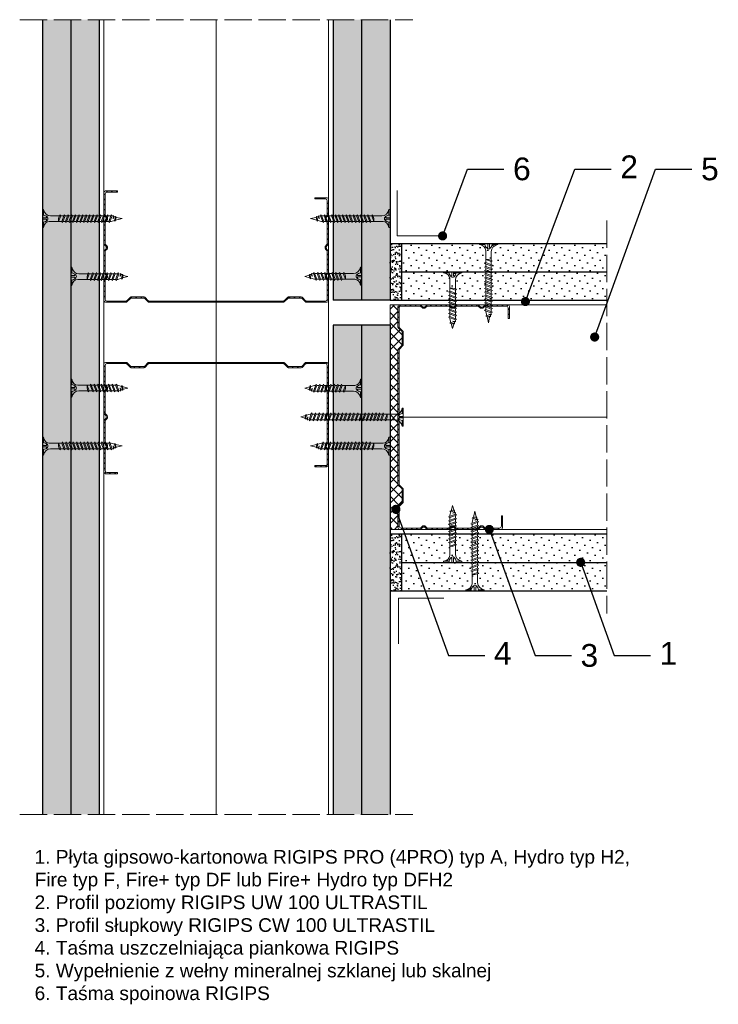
# Model space of a CAD drawing. Header units: millimetres. Extents: x 1654 to 2832, y 591 to 1025.
# Tile 3 of 3: x 2525 to 2832, y 591 to 1024. Entities that reach past the tile are written whole.
import ezdxf
from ezdxf import colors
from ezdxf.entities.mleader import LeaderData, LeaderLine
from ezdxf.math import Vec2, Vec3

# ---------------------------------------------------------------- set-up
doc = ezdxf.new("R2010")
doc.units = ezdxf.units.MM
doc.linetypes.add('ACAD_ISO02W100', pattern=[15, 12, -3])
for name, color, linetype, lineweight in [('_ISOVER WELNA', 7, 'BATTING', 9), ('_RIGIPS AKCESORIA', 7, 'Continuous', 18), ('_RIGIPS G-K', 7, 'Continuous', 25), ('_RIGIPS PROFIL', 7, 'Continuous', 18), ('KRESKOWANIE', 7, 'Continuous', 9), ('OPISY', 7, 'Continuous', 9), ('PRZERYWANA', 7, 'ACAD_ISO02W100', 9)]:
    doc.layers.add(name, color=color, linetype=linetype, lineweight=lineweight)
doc.styles.get("Standard").update_dxf_attribs({"font": 'arial.ttf'})
doc.linetypes.add('BATTING', pattern='A,0.00254,-2.54,[134,ltypeshp.shx,S=2.54,R=0,X=-2.54,Y=0],-5.08,[134,ltypeshp.shx,S=2.54,R=180,X=2.54,Y=0],-2.54', length=10.16254)
pattern_1 = [(45, (392.2943, -190.7828), (-1.122532, 3.367596), [0, -3.175])]
pattern_2 = [(45, (392.2943, -189.8828), (-1.122532, 3.367596), [0, -3.175])]
pattern_3 = [(45, (392.2943, -191.6828), (-1.122532, 3.367596), [0, -3.175])]

# ---------------------------------------------------------------- blocks, each defined once
blk = doc.blocks.new('TN 25')
at = {"layer": '_RIGIPS AKCESORIA'}
for p, q in [((0, -0.84), (0, 7.16)), ((0, 7.16), (0.46, 7.16)), ((0.46, 4.78), (0, 4.78)), ((0.46, 7.16), (0.46, 4.78)), ((3.02, 4.46), (8.47, 4.46)), ((7.12, 4.46), (7.12, 3.18)), ((8.03, 2.01), (7.12, 4.46)), ((8.47, 4.46), (8.79, 5)), ((9.61, 1.51), (8.47, 4.46)), ((8.79, 5), (9.93, 2.01)), ((9, 4.46), (10.1, 4.46)), ((10.1, 4.46), (10.41, 5)), ((11.23, 1.51), (10.1, 4.46)), ((10.41, 5), (11.56, 2.01)), ((10.62, 4.46), (11.67, 4.46)), ((11.67, 4.46), (11.99, 5)), ((12.81, 1.51), (11.67, 4.46)), ((11.99, 5), (13.14, 2.01)), ((12.2, 4.46), (13.21, 4.46)), ((13.21, 4.46), (13.52, 5)), ((14.34, 1.51), (13.21, 4.46)), ((13.52, 5), (14.67, 2.01)), ((13.73, 4.46), (14.8, 4.46)), ((14.8, 4.46), (15.12, 5)), ((15.94, 1.51), (14.8, 4.46)), ((15.12, 5), (16.26, 2.01)), ((15.33, 4.46), (16.42, 4.46)), ((16.42, 4.46), (16.73, 5)), ((17.55, 1.51), (16.42, 4.46)), ((16.73, 5), (17.88, 2.01)), ((16.94, 4.46), (17.99, 4.46)), ((17.99, 4.46), (18.31, 5)), ((19.13, 1.51), (17.99, 4.46)), ((18.31, 5), (19.45, 2.01)), ((18.52, 4.46), (19.68, 4.46)), ((19.68, 4.46), (20, 5)), ((20.82, 1.51), (19.68, 4.46)), ((20, 5), (21.14, 2.01)), ((20.21, 4.46), (20.7, 4.46)), ((20.7, 4.46), (22.28, 3.98)), ((22.28, 3.98), (22.56, 4.37)), ((22.56, 4.37), (23.03, 2.71)), ((0, 3.5), (1.77, 3.5)), ((0, 2.83), (1.77, 2.83)), ((0.46, 1.64), (0, 1.64)), ((0.46, -0.84), (0.46, 1.64)), ((1.77, 3.5), (1.77, 4.2)), ((1.77, 2.83), (1.77, 2.18)), ((7.49, 2.01), (3.55, 2.01)), ((7.12, 3.18), (7.65, 1.53)), ((7.65, 1.53), (8.03, 2.01)), ((9.41, 2.01), (8.03, 2.01)), ((9.93, 2.01), (9.61, 1.51)), ((11.04, 2.01), (9.93, 2.01)), ((11.56, 2.01), (11.23, 1.51)), ((12.61, 2.01), (11.56, 2.01)), ((13.14, 2.01), (12.81, 1.51)), ((14.15, 2.01), (13.14, 2.01)), ((14.67, 2.01), (14.34, 1.51)), ((15.74, 2.01), (14.67, 2.01)), ((16.26, 2.01), (15.94, 1.51)), ((17.36, 2.01), (16.26, 2.01)), ((17.88, 2.01), (17.55, 1.51)), ((18.93, 2.01), (17.88, 2.01)), ((19.45, 2.01), (19.13, 1.51)), ((19.45, 2.01), (20.62, 2.01)), ((21.14, 2.01), (20.82, 1.51)), ((21.14, 2.01), (21.81, 2.12)), ((21.85, 1.83), (21.67, 3.28)), ((21.67, 3.28), (22.14, 2.4)), ((22.14, 2.4), (21.85, 1.83)), ((22.7, 2.36), (22.14, 2.4)), ((22.7, 2.36), (22.28, 3.98)), ((23.03, 2.71), (22.7, 2.36)), ((22.71, 3.85), (25, 3.24)), ((25, 3.24), (23.03, 2.71)), ((0, -0.84), (0.46, -0.84))]:
    blk.add_line(p, q, dxfattribs=at)
for centre, major_axis, ratio, start_param, end_param in [((3.09, 7.67), (0.17, 3.2), 0.826134, 1.773653, 3.180586), ((-0.04, 0.9), (0, 3.93), 0.848176, -0.720942, -0.151112), ((3.37, -1.57), (0.28, 3.57), 0.832181, 0.035984, 1.430787), ((-2.73, 15.91), (0, 14.76), 0.848176, 3.399396, 3.475072), ((0.59, 4.62), (0, 2.81), 0.848176, 3.475072, 3.862535), ((1.66, 3.18), (0, 0.895), 0.848176, -1.552777, -0.720942), ((1.66, 3.18), (0, 0.895), 0.848176, 3.862535, 4.730408)]:
    blk.add_ellipse(centre, major_axis=major_axis, ratio=ratio, start_param=start_param, end_param=end_param, dxfattribs=at)
blk = doc.blocks.new('CW 100 ULTRASTIL')
h = blk.add_hatch()
h.set_pattern_fill('ANSI31', color=256, scale=0.5, style=0)
h.paths.add_polyline_path([(179.46, 109.85, -0.198912), (179.6, 110.2), (181.11, 111.71, 0.198912), (181.26, 112.06), (181.26, 117.65, 0.198912), (181.11, 118), (179.6, 119.51, -0.198912), (179.46, 119.86), (179.46, 128.31, -0.414214), (180.26, 129.11), (188.58, 129.11, -0.198912), (188.93, 128.96), (189.64, 128.25, 0.198912), (189.99, 128.11), (190.58, 128.11, 0.198912), (190.93, 128.25), (191.64, 128.96, -0.198912), (191.99, 129.11), (201.28, 129.11, -0.198912), (201.63, 128.96), (202.34, 128.25, 0.198912), (202.69, 128.11), (203.28, 128.11, 0.198912), (203.63, 128.25), (204.34, 128.96, -0.198912), (204.69, 129.11), (213.98, 129.11, -0.198912), (214.33, 128.96), (215.04, 128.25, 0.198912), (215.39, 128.11), (215.98, 128.11, 0.198912), (216.33, 128.25), (217.04, 128.96, -0.198912), (217.39, 129.11), (226.56, 129.11, -0.414214), (227.36, 128.31), (227.36, 123.66), (227.91, 123.66), (227.91, 128.86, 0.414214), (227.11, 129.66), (217.39, 129.66, 0.198912), (217.04, 129.51), (216.33, 128.8, -0.198912), (215.98, 128.66), (215.39, 128.66, -0.198912), (215.04, 128.8), (214.33, 129.51, 0.198912), (213.98, 129.66), (204.69, 129.66, 0.198912), (204.34, 129.51), (203.63, 128.8, -0.198912), (203.28, 128.66), (202.69, 128.66, -0.198912), (202.34, 128.8), (201.63, 129.51, 0.198912), (201.28, 129.66), (191.99, 129.66, 0.198912), (191.64, 129.51), (190.93, 128.8, -0.198912), (190.58, 128.66), (189.99, 128.66, -0.198912), (189.64, 128.8), (188.93, 129.51, 0.198912), (188.58, 129.66), (179.71, 129.66, 0.414214), (178.91, 128.86), (178.91, 119.86, 0.198912), (179.05, 119.51), (180.56, 118, -0.198912), (180.71, 117.65), (180.71, 112.06, -0.198912), (180.56, 111.71), (179.05, 110.2, 0.198912), (178.91, 109.85), (178.91, 50.66, 0.198912), (179.05, 50.31), (180.56, 48.8, -0.198912), (180.71, 48.45), (180.71, 42.86, -0.198912), (180.56, 42.51), (179.05, 41, 0.198912), (178.91, 40.65), (178.91, 31.66, 0.414214), (179.71, 30.86), (188.58, 30.86, 0.198912), (188.93, 31), (189.64, 31.71, -0.198912), (189.99, 31.86), (190.58, 31.86, -0.198912), (190.93, 31.71), (191.64, 31, 0.198912), (191.99, 30.86), (201.28, 30.86, 0.198912), (201.63, 31), (202.34, 31.71, -0.198912), (202.69, 31.86), (203.28, 31.86, -0.198912), (203.63, 31.71), (204.34, 31, 0.198912), (204.69, 30.86), (213.98, 30.86, 0.198912), (214.33, 31), (215.04, 31.71, -0.198912), (215.39, 31.86), (215.98, 31.86, -0.198912), (216.33, 31.71), (217.04, 31, 0.198912), (217.39, 30.86), (224.11, 30.86, 0.414214), (224.91, 31.66), (224.91, 36.86), (224.36, 36.86), (224.36, 32.21, -0.414214), (223.56, 31.41), (217.39, 31.41, -0.198912), (217.04, 31.55), (216.33, 32.26, 0.198912), (215.98, 32.41), (215.39, 32.41, 0.198912), (215.04, 32.26), (214.33, 31.55, -0.198912), (213.98, 31.41), (204.69, 31.41, -0.198912), (204.34, 31.55), (203.63, 32.26, 0.198912), (203.28, 32.41), (202.69, 32.41, 0.198912), (202.34, 32.26), (201.63, 31.55, -0.198912), (201.28, 31.41), (191.99, 31.41, -0.198912), (191.64, 31.55), (190.93, 32.26, 0.198912), (190.58, 32.41), (189.99, 32.41, 0.198912), (189.64, 32.26), (188.93, 31.55, -0.198912), (188.58, 31.41), (180.26, 31.41, -0.414214), (179.46, 32.21), (179.46, 40.65, -0.198912), (179.6, 41), (181.11, 42.51, 0.198912), (181.26, 42.86), (181.26, 48.45, 0.198912), (181.11, 48.8), (179.6, 50.31, -0.198912), (179.46, 50.66)])
at = {"layer": '_RIGIPS PROFIL'}
for p, q in [((178.91, 128.86), (178.91, 119.86)), ((179.46, 128.31), (179.46, 119.86)), ((188.58, 129.66), (179.71, 129.66)), ((188.58, 129.11), (180.26, 129.11)), ((188.93, 129.51), (189.64, 128.8)), ((188.93, 128.96), (189.64, 128.25)), ((190.58, 128.66), (189.99, 128.66)), ((190.58, 128.11), (189.99, 128.11)), ((191.64, 129.51), (190.93, 128.8)), ((191.64, 128.96), (190.93, 128.25)), ((201.28, 129.66), (191.99, 129.66)), ((201.28, 129.11), (191.99, 129.11)), ((201.63, 129.51), (202.34, 128.8)), ((201.63, 128.96), (202.34, 128.25)), ((203.28, 128.66), (202.69, 128.66)), ((203.28, 128.11), (202.69, 128.11)), ((204.34, 129.51), (203.63, 128.8)), ((204.34, 128.96), (203.63, 128.25)), ((204.69, 129.66), (213.98, 129.66)), ((204.69, 129.11), (213.98, 129.11)), ((214.33, 129.51), (215.04, 128.8)), ((214.33, 128.96), (215.04, 128.25)), ((215.98, 128.66), (215.39, 128.66)), ((215.98, 128.11), (215.39, 128.11)), ((217.04, 129.51), (216.33, 128.8)), ((217.04, 128.96), (216.33, 128.25)), ((227.11, 129.66), (217.39, 129.66)), ((226.56, 129.11), (217.39, 129.11)), ((227.36, 123.66), (227.36, 128.31)), ((227.91, 123.66), (227.91, 128.86)), ((227.36, 123.66), (227.91, 123.66)), ((180.56, 118), (179.05, 119.51)), ((181.11, 118), (179.6, 119.51)), ((180.71, 117.65), (180.71, 112.06)), ((181.26, 117.65), (181.26, 112.06)), ((178.91, 109.85), (178.91, 50.66)), ((180.56, 111.71), (179.05, 110.2)), ((179.46, 109.85), (179.46, 50.66)), ((181.11, 111.71), (179.6, 110.2)), ((180.56, 48.8), (179.05, 50.31)), ((181.11, 48.8), (179.6, 50.31)), ((180.71, 42.86), (180.71, 48.45)), ((181.26, 42.86), (181.26, 48.45)), ((178.91, 31.66), (178.91, 40.65)), ((180.56, 42.51), (179.05, 41)), ((179.46, 32.21), (179.46, 40.65)), ((181.11, 42.51), (179.6, 41)), ((224.36, 36.86), (224.36, 32.21)), ((224.36, 36.86), (224.91, 36.86)), ((224.91, 36.86), (224.91, 31.66)), ((188.58, 30.86), (179.71, 30.86)), ((188.58, 31.41), (180.26, 31.41)), ((188.93, 31.55), (189.64, 32.26)), ((188.93, 31), (189.64, 31.71)), ((190.58, 32.41), (189.99, 32.41)), ((190.58, 31.86), (189.99, 31.86)), ((191.64, 31.55), (190.93, 32.26)), ((191.64, 31), (190.93, 31.71)), ((201.28, 31.41), (191.99, 31.41)), ((201.28, 30.86), (191.99, 30.86)), ((201.63, 31.55), (202.34, 32.26)), ((201.63, 31), (202.34, 31.71)), ((203.28, 32.41), (202.69, 32.41)), ((203.28, 31.86), (202.69, 31.86)), ((204.34, 31.55), (203.63, 32.26)), ((204.34, 31), (203.63, 31.71)), ((204.69, 31.41), (213.98, 31.41)), ((204.69, 30.86), (213.98, 30.86)), ((214.33, 31.55), (215.04, 32.26)), ((214.33, 31), (215.04, 31.71)), ((215.98, 32.41), (215.39, 32.41)), ((215.98, 31.86), (215.39, 31.86)), ((217.04, 31.55), (216.33, 32.26)), ((217.04, 31), (216.33, 31.71)), ((223.56, 31.41), (217.39, 31.41)), ((224.11, 30.86), (217.39, 30.86))]:
    blk.add_line(p, q, dxfattribs=at)
for centre, radius, start, end in [((179.71, 128.86), 0.8, 90, 180), ((180.26, 128.31), 0.8, 90, 180), ((188.58, 129.16), 0.5, 45, 90), ((188.58, 128.61), 0.5, 45, 90), ((189.99, 129.16), 0.5, 225, 270), ((189.99, 128.61), 0.5, 225, 270), ((190.58, 129.16), 0.5, 270, 315), ((190.58, 128.61), 0.5, 270, 315), ((191.99, 129.16), 0.5, 90, 135), ((191.99, 128.61), 0.5, 90, 135), ((201.28, 129.16), 0.5, 45, 90), ((201.28, 128.61), 0.5, 45, 90), ((202.69, 129.16), 0.5, 225, 270), ((202.69, 128.61), 0.5, 225, 270), ((203.28, 129.16), 0.5, 270, 315), ((203.28, 128.61), 0.5, 270, 315), ((204.69, 129.16), 0.5, 90, 135), ((204.69, 128.61), 0.5, 90, 135), ((213.98, 129.16), 0.5, 45, 90), ((213.98, 128.61), 0.5, 45, 90), ((215.39, 129.16), 0.5, 225, 270), ((215.39, 128.61), 0.5, 225, 270), ((215.98, 129.16), 0.5, 270, 315), ((215.98, 128.61), 0.5, 270, 315), ((217.39, 129.16), 0.5, 90, 135), ((217.39, 128.61), 0.5, 90, 135), ((226.56, 128.31), 0.8, 0, 90), ((227.11, 128.86), 0.8, 0, 90), ((179.41, 119.86), 0.5, 180, 225), ((179.96, 119.86), 0.5, 180, 225), ((180.21, 117.65), 0.5, 0, 45), ((180.76, 117.65), 0.5, 0, 45), ((179.41, 109.85), 0.5, 135, 180), ((179.96, 109.85), 0.5, 135, 180), ((180.21, 112.06), 0.5, 315, 0), ((180.76, 112.06), 0.5, 315, 0), ((179.41, 50.66), 0.5, 180, 225), ((179.96, 50.66), 0.5, 180, 225), ((180.21, 48.45), 0.5, 0, 45), ((180.76, 48.45), 0.5, 0, 45), ((179.41, 40.65), 0.5, 135, 180), ((179.96, 40.65), 0.5, 135, 180), ((180.21, 42.86), 0.5, 315, 0), ((180.76, 42.86), 0.5, 315, 0), ((179.71, 31.66), 0.8, 180, 270), ((180.26, 32.21), 0.8, 180, 270), ((188.58, 31.91), 0.5, 270, 315), ((188.58, 31.36), 0.5, 270, 315), ((189.99, 31.91), 0.5, 90, 135), ((189.99, 31.36), 0.5, 90, 135), ((190.58, 31.91), 0.5, 45, 90), ((190.58, 31.36), 0.5, 45, 90), ((191.99, 31.91), 0.5, 225, 270), ((191.99, 31.36), 0.5, 225, 270), ((201.28, 31.91), 0.5, 270, 315), ((201.28, 31.36), 0.5, 270, 315), ((202.69, 31.91), 0.5, 90, 135), ((202.69, 31.36), 0.5, 90, 135), ((203.28, 31.91), 0.5, 45, 90), ((203.28, 31.36), 0.5, 45, 90), ((204.69, 31.91), 0.5, 225, 270), ((204.69, 31.36), 0.5, 225, 270), ((213.98, 31.91), 0.5, 270, 315), ((213.98, 31.36), 0.5, 270, 315), ((215.39, 31.91), 0.5, 90, 135), ((215.39, 31.36), 0.5, 90, 135), ((215.98, 31.91), 0.5, 45, 90), ((215.98, 31.36), 0.5, 45, 90), ((217.39, 31.91), 0.5, 225, 270), ((217.39, 31.36), 0.5, 225, 270), ((223.56, 32.21), 0.8, 270, 0), ((224.11, 31.66), 0.8, 270, 0)]:
    blk.add_arc(centre, radius, start, end, dxfattribs=at)
blk = doc.blocks.new('TN 35')
at = {"layer": '_RIGIPS AKCESORIA'}
for p, q in [((0, -0.84), (0, 7.16)), ((0, 7.16), (0.46, 7.16)), ((0.46, 4.78), (0, 4.78)), ((0.46, 7.16), (0.46, 4.78)), ((3.02, 4.46), (8.47, 4.46)), ((7.12, 4.46), (7.12, 3.18)), ((8.03, 2.01), (7.12, 4.46)), ((8.47, 4.46), (8.79, 5)), ((9.61, 1.51), (8.47, 4.46)), ((8.79, 5), (9.93, 2.01)), ((9, 4.46), (10.1, 4.46)), ((10.1, 4.46), (10.41, 5)), ((11.23, 1.51), (10.1, 4.46)), ((10.41, 5), (11.56, 2.01)), ((10.62, 4.46), (11.67, 4.46)), ((11.67, 4.46), (11.99, 5)), ((12.81, 1.51), (11.67, 4.46)), ((11.99, 5), (13.14, 2.01)), ((12.2, 4.46), (13.21, 4.46)), ((13.21, 4.46), (13.52, 5)), ((14.34, 1.51), (13.21, 4.46)), ((13.52, 5), (14.67, 2.01)), ((13.73, 4.46), (14.8, 4.46)), ((14.8, 4.46), (15.12, 5)), ((15.94, 1.51), (14.8, 4.46)), ((15.12, 5), (16.26, 2.01)), ((15.33, 4.46), (16.42, 4.46)), ((16.42, 4.46), (16.73, 5)), ((17.55, 1.51), (16.42, 4.46)), ((16.73, 5), (17.88, 2.01)), ((16.94, 4.46), (17.99, 4.46)), ((17.99, 4.46), (18.31, 5)), ((19.13, 1.51), (17.99, 4.46)), ((18.31, 5), (19.45, 2.01)), ((18.52, 4.46), (19.57, 4.46)), ((19.57, 4.46), (19.88, 5)), ((20.7, 1.51), (19.57, 4.46)), ((19.88, 5), (21.03, 2.01)), ((20.09, 4.46), (21.14, 4.46)), ((21.14, 4.46), (21.46, 5)), ((22.28, 1.51), (21.14, 4.46)), ((21.46, 5), (22.6, 2.01)), ((21.67, 4.46), (22.72, 4.46)), ((22.72, 4.46), (23.03, 5)), ((23.85, 1.51), (22.72, 4.46)), ((23.03, 5), (24.18, 2.01)), ((23.24, 4.46), (24.29, 4.46)), ((24.29, 4.46), (24.61, 5)), ((25.43, 1.51), (24.29, 4.46)), ((24.61, 5), (25.75, 2.01)), ((24.81, 4.46), (25.87, 4.46)), ((25.87, 4.46), (26.18, 5)), ((27, 1.51), (25.87, 4.46)), ((26.18, 5), (27.33, 2.01)), ((26.39, 4.46), (27.44, 4.46)), ((27.44, 4.46), (27.76, 5)), ((28.58, 1.51), (27.44, 4.46)), ((27.76, 5), (28.9, 2.01)), ((27.96, 4.46), (29.13, 4.46)), ((29.13, 4.46), (29.45, 5)), ((30.27, 1.51), (29.13, 4.46)), ((29.45, 5), (30.59, 2.01)), ((29.65, 4.46), (30.15, 4.46)), ((30.15, 4.46), (31.73, 3.98)), ((31.73, 3.98), (32.01, 4.37)), ((32.01, 4.37), (32.48, 2.71)), ((0, 3.5), (1.77, 3.5)), ((0, 2.83), (1.77, 2.83)), ((0.46, 1.64), (0, 1.64)), ((0.46, -0.84), (0.46, 1.64)), ((1.77, 3.5), (1.77, 4.2)), ((1.77, 2.83), (1.77, 2.18)), ((7.49, 2.01), (3.55, 2.01)), ((7.12, 3.18), (7.65, 1.53)), ((7.65, 1.53), (8.03, 2.01)), ((9.41, 2.01), (8.03, 2.01)), ((9.93, 2.01), (9.61, 1.51)), ((11.04, 2.01), (9.93, 2.01)), ((11.56, 2.01), (11.23, 1.51)), ((12.61, 2.01), (11.56, 2.01)), ((13.14, 2.01), (12.81, 1.51)), ((14.15, 2.01), (13.14, 2.01)), ((14.67, 2.01), (14.34, 1.51)), ((15.74, 2.01), (14.67, 2.01)), ((16.26, 2.01), (15.94, 1.51)), ((17.36, 2.01), (16.26, 2.01)), ((17.88, 2.01), (17.55, 1.51)), ((18.93, 2.01), (17.84, 2.01)), ((19.45, 2.01), (19.13, 1.51)), ((20.51, 2.01), (19.41, 2.01)), ((21.03, 2.01), (20.7, 1.51)), ((22.08, 2.01), (20.99, 2.01)), ((22.6, 2.01), (22.28, 1.51)), ((23.66, 2.01), (22.56, 2.01)), ((24.18, 2.01), (23.85, 1.51)), ((25.23, 2.01), (24.14, 2.01)), ((25.75, 2.01), (25.43, 1.51)), ((26.81, 2.01), (25.71, 2.01)), ((27.33, 2.01), (27, 1.51)), ((28.38, 2.01), (27.33, 2.01)), ((28.9, 2.01), (28.58, 1.51)), ((28.9, 2.01), (30.07, 2.01)), ((30.59, 2.01), (30.27, 1.51)), ((30.59, 2.01), (31.26, 2.12)), ((31.3, 1.83), (31.12, 3.28)), ((31.12, 3.28), (31.59, 2.4)), ((31.59, 2.4), (31.3, 1.83)), ((32.15, 2.36), (31.59, 2.4)), ((32.15, 2.36), (31.73, 3.98)), ((32.48, 2.71), (32.15, 2.36)), ((32.16, 3.85), (35, 3.24)), ((35, 3.24), (32.48, 2.71)), ((0, -0.84), (0.46, -0.84))]:
    blk.add_line(p, q, dxfattribs=at)
for centre, major_axis, ratio, start_param, end_param in [((3.09, 7.67), (0.17, 3.2), 0.826134, 1.773653, 3.180586), ((-0.04, 0.9), (0, 3.93), 0.848176, -0.720942, -0.151112), ((3.37, -1.57), (0.28, 3.57), 0.832181, 0.035984, 1.430787), ((-2.73, 15.91), (0, 14.76), 0.848176, 3.399396, 3.475072), ((0.59, 4.62), (0, 2.81), 0.848176, 3.475072, 3.862535), ((1.66, 3.18), (0, 0.895), 0.848176, -1.552777, -0.720942), ((1.66, 3.18), (0, 0.895), 0.848176, 3.862535, 4.730408)]:
    blk.add_ellipse(centre, major_axis=major_axis, ratio=ratio, start_param=start_param, end_param=end_param, dxfattribs=at)
blk = doc.blocks.new('TN 45')
at = {"layer": '_RIGIPS AKCESORIA'}
for p, q in [((0, -0.84), (0, 7.16)), ((0, 7.16), (0.46, 7.16)), ((0.46, 4.78), (0, 4.78)), ((0.46, 7.16), (0.46, 4.78)), ((3.02, 4.46), (8.47, 4.46)), ((7.12, 4.46), (7.12, 3.18)), ((8.03, 2.01), (7.12, 4.46)), ((8.47, 4.46), (8.79, 5)), ((9.61, 1.51), (8.47, 4.46)), ((8.79, 5), (9.93, 2.01)), ((9, 4.46), (10.1, 4.46)), ((10.1, 4.46), (10.41, 5)), ((11.23, 1.51), (10.1, 4.46)), ((10.41, 5), (11.56, 2.01)), ((10.62, 4.46), (11.67, 4.46)), ((11.67, 4.46), (11.99, 5)), ((12.81, 1.51), (11.67, 4.46)), ((11.99, 5), (13.14, 2.01)), ((12.2, 4.46), (13.21, 4.46)), ((13.21, 4.46), (13.52, 5)), ((14.34, 1.51), (13.21, 4.46)), ((13.52, 5), (14.67, 2.01)), ((13.73, 4.46), (14.8, 4.46)), ((14.8, 4.46), (15.12, 5)), ((15.94, 1.51), (14.8, 4.46)), ((15.12, 5), (16.26, 2.01)), ((15.33, 4.46), (16.42, 4.46)), ((16.42, 4.46), (16.73, 5)), ((17.55, 1.51), (16.42, 4.46)), ((16.73, 5), (17.88, 2.01)), ((16.94, 4.46), (17.99, 4.46)), ((17.99, 4.46), (18.31, 5)), ((19.13, 1.51), (17.99, 4.46)), ((18.31, 5), (19.45, 2.01)), ((18.52, 4.46), (19.68, 4.46)), ((19.68, 4.46), (20, 5)), ((20.82, 1.51), (19.68, 4.46)), ((20, 5), (21.14, 2.01)), ((20.21, 4.46), (21.37, 4.46)), ((21.37, 4.46), (21.69, 5)), ((22.51, 1.51), (21.37, 4.46)), ((21.69, 5), (22.83, 2.01)), ((21.9, 4.46), (23.06, 4.46)), ((23.06, 4.46), (23.38, 5)), ((24.2, 1.51), (23.06, 4.46)), ((23.38, 5), (24.52, 2.01)), ((23.59, 4.46), (24.75, 4.46)), ((24.75, 4.46), (25.07, 5)), ((25.89, 1.51), (24.75, 4.46)), ((25.07, 5), (26.21, 2.01)), ((25.28, 4.46), (26.44, 4.46)), ((26.44, 4.46), (26.76, 5)), ((27.58, 1.51), (26.44, 4.46)), ((26.76, 5), (27.9, 2.01)), ((26.96, 4.46), (28.13, 4.46)), ((28.13, 4.46), (28.45, 5)), ((29.27, 1.51), (28.13, 4.46)), ((28.45, 5), (29.59, 2.01)), ((28.65, 4.46), (29.82, 4.46)), ((29.82, 4.46), (30.14, 5)), ((30.96, 1.51), (29.82, 4.46)), ((30.14, 5), (31.28, 2.01)), ((30.34, 4.46), (31.51, 4.46)), ((31.51, 4.46), (31.83, 5)), ((32.65, 1.51), (31.51, 4.46)), ((31.83, 5), (32.97, 2.01)), ((32.03, 4.46), (33.2, 4.46)), ((33.2, 4.46), (33.52, 5)), ((34.34, 1.51), (33.2, 4.46)), ((33.52, 5), (34.66, 2.01)), ((33.72, 4.46), (34.89, 4.46)), ((34.89, 4.46), (35.21, 5)), ((36.03, 1.51), (34.89, 4.46)), ((35.21, 5), (36.35, 2.01)), ((35.41, 4.46), (36.58, 4.46)), ((36.58, 4.46), (36.9, 5)), ((37.72, 1.51), (36.58, 4.46)), ((36.9, 5), (38.04, 2.01)), ((37.1, 4.46), (38.27, 4.46)), ((38.27, 4.46), (38.59, 5)), ((39.41, 1.51), (38.27, 4.46)), ((38.59, 5), (39.73, 2.01)), ((38.79, 4.46), (39.96, 4.46)), ((39.96, 4.46), (40.28, 5)), ((41.1, 1.51), (39.96, 4.46)), ((40.28, 5), (41.42, 2.01)), ((40.48, 4.46), (40.98, 4.46)), ((40.98, 4.46), (42.56, 3.98)), ((42.56, 3.98), (42.84, 4.37)), ((42.84, 4.37), (43.31, 2.71)), ((0, 3.5), (1.77, 3.5)), ((0, 2.83), (1.77, 2.83)), ((0.46, 1.64), (0, 1.64)), ((0.46, -0.84), (0.46, 1.64)), ((1.77, 3.5), (1.77, 4.2)), ((1.77, 2.83), (1.77, 2.18)), ((7.49, 2.01), (3.55, 2.01)), ((7.12, 3.18), (7.65, 1.53)), ((7.65, 1.53), (8.03, 2.01)), ((9.41, 2.01), (8.03, 2.01)), ((9.93, 2.01), (9.61, 1.51)), ((11.04, 2.01), (9.93, 2.01)), ((11.56, 2.01), (11.23, 1.51)), ((12.61, 2.01), (11.56, 2.01)), ((13.14, 2.01), (12.81, 1.51)), ((14.15, 2.01), (13.14, 2.01)), ((14.67, 2.01), (14.34, 1.51)), ((15.74, 2.01), (14.67, 2.01)), ((16.26, 2.01), (15.94, 1.51)), ((17.36, 2.01), (16.26, 2.01)), ((17.88, 2.01), (17.55, 1.51)), ((18.93, 2.01), (17.88, 2.01)), ((19.45, 2.01), (19.13, 1.51)), ((19.45, 2.01), (20.62, 2.01)), ((20.62, 2.01), (19.57, 2.01)), ((21.14, 2.01), (20.82, 1.51)), ((21.14, 2.01), (22.31, 2.01)), ((22.31, 2.01), (21.26, 2.01)), ((22.83, 2.01), (22.51, 1.51)), ((22.83, 2.01), (24, 2.01)), ((24, 2.01), (22.95, 2.01)), ((24.52, 2.01), (24.2, 1.51)), ((24.52, 2.01), (25.69, 2.01)), ((25.69, 2.01), (24.64, 2.01)), ((26.21, 2.01), (25.89, 1.51)), ((26.21, 2.01), (27.38, 2.01)), ((27.38, 2.01), (26.33, 2.01)), ((27.9, 2.01), (27.58, 1.51)), ((27.9, 2.01), (29.07, 2.01)), ((29.07, 2.01), (28.02, 2.01)), ((29.59, 2.01), (29.27, 1.51)), ((29.59, 2.01), (30.76, 2.01)), ((30.76, 2.01), (29.71, 2.01)), ((31.28, 2.01), (30.96, 1.51)), ((31.28, 2.01), (32.45, 2.01)), ((32.45, 2.01), (31.4, 2.01)), ((32.97, 2.01), (32.65, 1.51)), ((32.97, 2.01), (34.14, 2.01)), ((34.14, 2.01), (33.09, 2.01)), ((34.66, 2.01), (34.34, 1.51)), ((34.66, 2.01), (35.83, 2.01)), ((35.83, 2.01), (34.78, 2.01)), ((36.35, 2.01), (36.03, 1.51)), ((36.35, 2.01), (37.52, 2.01)), ((37.52, 2.01), (36.47, 2.01)), ((38.04, 2.01), (37.72, 1.51)), ((38.04, 2.01), (39.21, 2.01)), ((39.21, 2.01), (38.16, 2.01)), ((39.73, 2.01), (39.41, 1.51)), ((39.73, 2.01), (40.9, 2.01)), ((41.42, 2.01), (41.1, 1.51)), ((41.42, 2.01), (42.09, 2.12)), ((42.13, 1.83), (41.95, 3.28)), ((41.95, 3.28), (42.42, 2.4)), ((42.42, 2.4), (42.13, 1.83)), ((42.98, 2.36), (42.42, 2.4)), ((42.98, 2.36), (42.56, 3.98)), ((43.31, 2.71), (42.98, 2.36)), ((42.99, 3.85), (45, 3.24)), ((45, 3.24), (43.31, 2.71)), ((0, -0.84), (0.46, -0.84))]:
    blk.add_line(p, q, dxfattribs=at)
for centre, major_axis, ratio, start_param, end_param in [((3.09, 7.67), (0.17, 3.2), 0.826134, 1.773653, 3.180586), ((-0.04, 0.9), (0, 3.93), 0.848176, -0.720942, -0.151112), ((3.37, -1.57), (0.28, 3.57), 0.832181, 0.035984, 1.430787), ((-2.73, 15.91), (0, 14.76), 0.848176, 3.399396, 3.475072), ((0.59, 4.62), (0, 2.81), 0.848176, 3.475072, 3.862535), ((1.66, 3.18), (0, 0.895), 0.848176, -1.552777, -0.720942), ((1.66, 3.18), (0, 0.895), 0.848176, 3.862535, 4.730408)]:
    blk.add_ellipse(centre, major_axis=major_axis, ratio=ratio, start_param=start_param, end_param=end_param, dxfattribs=at)
blk = doc.blocks.new('_Dot')
at = {"color": 0, "linetype": 'ByBlock', "lineweight": -2}
blk.add_line((-0.5, 0), (-1, 0), dxfattribs=at)
at = {"color": 0, "linetype": 'ByBlock', "const_width": 0.5}
blk.add_lwpolyline([(-0.25, 0, 1), (0.25, 0, 1)], format="xyb", close=True, dxfattribs=at)

msp = doc.modelspace()

# ---------------------------------------------------------------- hatches: boundary and pattern name
at = {"layer": '_RIGIPS G-K'}
h = msp.add_hatch(dxfattribs=at)
h.set_pattern_fill('DOTS', color=256, scale=2, angle=45, style=0)
h.set_pattern_definition([(45, (377.9943, -667.2626), (-1.122532, 3.367596), [0, -3.175])])
h.paths.add_polyline_path([(2534.7, 674.3), (2547.2, 674.3), (2547.2, 1023.91), (2534.7, 1023.91)])
h = msp.add_hatch(dxfattribs=at)
h.set_pattern_fill('DOTS', color=256, scale=2, angle=45, style=0)
h.set_pattern_definition([(45, (390.4943, -667.2626), (-1.122532, 3.367596), [0, -3.175])])
h.paths.add_polyline_path([(2547.2, 674.3), (2559.7, 674.3), (2559.7, 1023.91), (2547.2, 1023.91)])
h = msp.add_hatch(dxfattribs=at)
h.set_pattern_fill('DOTS', color=256, scale=2, angle=45, style=0)
h.set_pattern_definition(pattern_1)
h.paths.add_polyline_path([(2662.5, 900.5), (2675, 900.5), (2675, 1023.91), (2662.5, 1023.91)])
h.paths.add_polyline_path([(2675, 889.6), (2662.5, 889.6), (2662.5, 674.3), (2675, 674.3)])
h = msp.add_hatch(dxfattribs=at)
h.set_pattern_fill('DOTS', color=256, scale=2, angle=45, style=0)
h.set_pattern_definition(pattern_1)
h.paths.add_polyline_path([(2675, 900.5), (2687.5, 900.5), (2687.5, 1023.91), (2675, 1023.91)])
h.paths.add_polyline_path([(2687.5, 889.6), (2675, 889.6), (2675, 674.3), (2687.5, 674.3)])
h = msp.add_hatch(dxfattribs=at)
h.set_pattern_fill('AR-SAND', color=256, scale=0.05, style=0)
h.set_pattern_definition([(37.5, (672.9609, -189.8828), (-0.0800016, 2.4470662), [0, -1.9304, 0, -2.159, 0, -2.06375]), (7.5, (672.961, -189.8828), (2.2476164, 3.5841255), [0, -1.0414, 0, -1.7399, 0, -0.66675]), (327.5, (671.3988, -189.8828), (3.9549619, 0.007186), [0, -0.635, 0, -2.286, 0, -2.9845]), (317.5, (671.3988, -189.8828), (3.8177823, 1.1146466), [0, -0.3175, 0, -1.4986, 0, -1.7145])])
h.paths.add_polyline_path([(2692.5, 925.5), (2687.5, 925.5), (2687.5, 900.5), (2692.5, 900.5)])
h = msp.add_hatch(dxfattribs=at)
h.set_pattern_fill('DOTS', color=256, scale=2, angle=45, style=0)
h.set_pattern_definition(pattern_2)
h.paths.add_polyline_path([(2782.8, 925.5), (2692.5, 925.5), (2692.5, 913), (2782.8, 913)])
h = msp.add_hatch(dxfattribs=at)
h.set_pattern_fill('DOTS', color=256, scale=2, angle=45, style=0)
h.set_pattern_definition(pattern_2)
h.paths.add_polyline_path([(2782.8, 913), (2692.5, 913), (2692.5, 900.5), (2782.8, 900.5)])
h = msp.add_hatch(dxfattribs=at)
h.set_pattern_fill('AR-SAND', color=256, scale=0.05, style=0)
h.set_pattern_definition([(37.5, (672.9609, -317.6828), (-0.0800016, 2.4470662), [0, -1.9304, 0, -2.159, 0, -2.06375]), (7.5, (672.961, -317.6828), (2.2476164, 3.5841255), [0, -1.0414, 0, -1.7399, 0, -0.66675]), (327.5, (671.3988, -317.6828), (3.9549619, 0.007186), [0, -0.635, 0, -2.286, 0, -2.9845]), (317.5, (671.3988, -317.6828), (3.8177823, 1.1146466), [0, -0.3175, 0, -1.4986, 0, -1.7145])])
h.paths.add_polyline_path([(2692.5, 797.7), (2687.5, 797.7), (2687.5, 772.7), (2692.5, 772.7)])
h = msp.add_hatch(dxfattribs=at)
h.set_pattern_fill('DOTS', color=256, scale=2, angle=45, style=0)
h.set_pattern_definition(pattern_3)
h.paths.add_polyline_path([(2782.8, 797.7), (2692.5, 797.7), (2692.5, 785.2), (2782.8, 785.2)])
h = msp.add_hatch(dxfattribs=at)
h.set_pattern_fill('DOTS', color=256, scale=2, angle=45, style=0)
h.set_pattern_definition(pattern_3)
h.paths.add_polyline_path([(2782.8, 785.2), (2692.5, 785.2), (2692.5, 772.7), (2782.8, 772.7)])
at = {"layer": 'KRESKOWANIE'}
h = msp.add_hatch(dxfattribs=at)
h.set_pattern_fill('ANSI37', color=256, style=0)
h.set_pattern_definition([(45, (392.2943, -190.7828), (-2.245064, 2.245064), []), (135, (392.2943, -190.7828), (-2.245064, -2.245064), [])])
h.paths.add_polyline_path([(2691, 878.69, -0.198912), (2691.14, 879.05), (2692.65, 880.55, 0.198912), (2692.8, 880.91), (2692.8, 886.49, 0.198912), (2692.65, 886.85), (2691.14, 888.35, -0.198912), (2691, 888.71), (2691, 897.7, -0.414214), (2691.8, 898.5), (2687.5, 898.5), (2687.5, 799.7), (2691.8, 799.7, -0.414214), (2691, 800.5), (2691, 809.49, -0.198912), (2691.14, 809.85), (2692.65, 811.35, 0.198912), (2692.8, 811.71), (2692.8, 817.29, 0.198912), (2692.65, 817.65), (2691.14, 819.15, -0.198912), (2691, 819.51)])

# ---------------------------------------------------------------- linework, layer by layer
at = {"layer": '_ISOVER WELNA', "ltscale": 4.8}
for p, q in [((2611.1, 1023.91), (2611.1, 674.3)), ((2782.8, 849.1), (2691.55, 849.1))]:
    msp.add_line(p, q, dxfattribs=at)
at = {"layer": '_RIGIPS AKCESORIA'}
for points in [[(2690.62, 948.78), (2690.62, 928.78), (2710.62, 928.78)], [(2691.18, 749.37), (2691.18, 769.37), (2711.18, 769.37)]]:
    msp.add_lwpolyline(points, dxfattribs=at)
at = {"layer": '_RIGIPS G-K'}
for p, q in [((2534.7, 1023.91), (2534.7, 674.3)), ((2547.2, 1023.91), (2547.2, 674.3)), ((2559.7, 1023.91), (2559.7, 674.3)), ((2662.5, 1023.91), (2662.5, 900.5)), ((2675, 1023.91), (2675, 900.5)), ((2687.5, 1023.91), (2687.5, 900.5)), ((2687.5, 925.5), (2782.8, 925.5)), ((2692.5, 925.5), (2692.5, 900.5)), ((2692.5, 913), (2782.8, 913)), ((2687.5, 900.5), (2662.5, 900.5)), ((2687.5, 900.5), (2782.8, 900.5)), ((2687.5, 889.6), (2662.5, 889.6)), ((2662.5, 889.6), (2662.5, 674.3)), ((2675, 889.6), (2675, 674.3)), ((2687.5, 889.6), (2687.5, 674.3)), ((2687.5, 797.7), (2782.8, 797.7)), ((2692.5, 797.7), (2692.5, 772.7)), ((2692.5, 785.2), (2782.8, 785.2)), ((2687.5, 772.7), (2782.8, 772.7))]:
    msp.add_line(p, q, dxfattribs=at)
at = {"layer": '_RIGIPS PROFIL'}
for p, q in [((2561.7, 1023.91), (2561.7, 674.3)), ((2660.5, 1023.91), (2660.5, 674.3)), ((2691.8, 898.5), (2782.8, 898.5)), ((2691.8, 799.7), (2782.8, 799.7))]:
    msp.add_line(p, q, dxfattribs=at)
at = {"layer": 'KRESKOWANIE'}
for p, q in [((2691.8, 898.5), (2687.5, 898.5)), ((2687.5, 889.6), (2687.5, 898.5)), ((2691.8, 799.7), (2687.5, 799.7))]:
    msp.add_line(p, q, dxfattribs=at)
at = {"layer": 'PRZERYWANA'}
for p, q in [((2524.7, 1023.91), (2697.5, 1023.91)), ((2782.8, 935.5), (2782.8, 762.7)), ((2524.7, 674.3), (2697.5, 674.3))]:
    msp.add_line(p, q, dxfattribs=at)

# ---------------------------------------------------------------- block references
at = {"xscale": -1}
msp.add_blockref('TN 45', (2693.32, 845.91), dxfattribs=at)
at = {"layer": '_RIGIPS AKCESORIA', "xscale": -1}
for name, p, rotation in [('TN 35', (2534.7, 939.62), 180), ('TN 35', (2734.02, 925.5), 90), ('TN 25', (2547.2, 914.15), 180), ('TN 25', (2718.24, 913), 90)]:
    msp.add_blockref(name, p, dxfattribs=dict(at, rotation=rotation))
at = {"layer": '_RIGIPS AKCESORIA'}
for name, p, rotation in [('TN 35', (2687.5, 939.62), 180), ('TN 25', (2675, 914.22), 180), ('TN 25', (2718.24, 785.2), 90), ('TN 35', (2728.02, 772.7), 90)]:
    msp.add_blockref(name, p, dxfattribs=dict(at, rotation=rotation))
for name, p in [('TN 25', (2547.2, 858.64)), ('TN 35', (2534.7, 833.16))]:
    msp.add_blockref(name, p, dxfattribs=at)
at = {"layer": '_RIGIPS AKCESORIA', "xscale": -1}
for name, p in [('TN 25', (2675, 858.56)), ('TN 35', (2687.5, 833.16))]:
    msp.add_blockref(name, p, dxfattribs=at)
at = {"layer": '_RIGIPS PROFIL', "rotation": 90}
msp.add_blockref('CW 100 ULTRASTIL', (2691.35, 720.69), dxfattribs=at)
at = {"layer": '_RIGIPS PROFIL'}
msp.add_blockref('CW 100 ULTRASTIL', (2512.09, 768.84), dxfattribs=at)
at = {"layer": '_RIGIPS PROFIL', "xscale": -1, "rotation": 90}
msp.add_blockref('CW 100 ULTRASTIL', (2691.35, 1052.09), dxfattribs=at)

# ---------------------------------------------------------------- texts
at = {"insert": (2531.26, 658.66), "char_height": 6, "width": 261.9182, "attachment_point": 1}
msp.add_mtext('1. Płyta gipsowo-kartonowa RIGIPS PRO (4PRO) typ A, Hydro typ H2, Fire typ F, Fire+ typ DF lub Fire+ Hydro typ DFH2\\P2. Profil poziomy RIGIPS UW 100 ULTRASTIL\\P3. Profil słupkowy RIGIPS CW 100 ULTRASTIL\\P4. Taśma uszczelniająca piankowa RIGIPS\\P5. Wypełnienie z wełny mineralnej szklanej lub skalnej\\P6. Taśma spoinowa RIGIPS', dxfattribs=at)

# ---------------------------------------------------------------- leaders
at = {"layer": 'OPISY'}
ml = msp.add_multileader_mtext('Standard', dxfattribs=at)
ml.set_content('6', color=256)
ml.set_leader_properties()
ml.set_arrow_properties(name='DOT')
ml.build(insert=Vec2(0, 0))
ctx = ml.context
ctx.base_point, ctx.char_height, ctx.landing_gap_size, ctx.plane_origin = Vec3(2737.59, 958.19), 10, 4, Vec3(2545, 1101.85)
notes = []
notes.append((ctx, [(0, (1, 1, 0), (2721.59, 958.19), (1, 0), 16, [(0, [(2710.62, 928.78)], 0, [])])]))
ctx.mtext.insert, ctx.mtext.flow_direction = Vec3(2741.59, 963.28), 5
ml = msp.add_multileader_mtext('Standard', dxfattribs=at)
ml.set_content('2', color=256)
ml.set_leader_properties()
ml.set_arrow_properties(name='DOT')
ml.build(insert=Vec2(0, 0))
ctx = ml.context
ctx.base_point, ctx.char_height, ctx.landing_gap_size, ctx.plane_origin = Vec3(2784.75, 958.19), 10, 4, Vec3(2592.16, 1101.85)
notes.append((ctx, [(0, (1, 1, 0), (2768.75, 958.19), (1, 0), 16, [(0, [(2747.04, 899.91)], 0, [])])]))
ctx.mtext.insert, ctx.mtext.flow_direction = Vec3(2788.75, 964.19), 5
ml = msp.add_multileader_mtext('Standard', dxfattribs=at)
ml.set_content('5', color=256)
ml.set_leader_properties()
ml.set_arrow_properties(name='DOT')
ml.build(insert=Vec2(0, 0))
ctx = ml.context
ctx.base_point, ctx.char_height, ctx.landing_gap_size, ctx.plane_origin = Vec3(2820.26, 958.19), 10, 4, Vec3(2627.67, 1101.85)
notes.append((ctx, [(0, (1, 1, 0), (2804.26, 958.19), (1, 0), 16, [(0, [(2777.48, 884.31)], 0, [])])]))
ctx.mtext.insert, ctx.mtext.flow_direction = Vec3(2824.26, 963.28), 5
ml = msp.add_multileader_mtext('Standard', dxfattribs=at)
ml.set_content('4', color=256)
ml.set_leader_properties()
ml.set_arrow_properties(name='DOT')
ml.build(insert=Vec2(0, 0))
ctx = ml.context
ctx.base_point, ctx.char_height, ctx.landing_gap_size, ctx.plane_origin = Vec3(2729.19, 744.17), 10, 4, Vec3(2536.6, 600.51)
notes.append((ctx, [(0, (1, 1, 0), (2713.19, 744.17), (1, 0), 16, [(0, [(2690.09, 808.51)], 0, [])])]))
ctx.mtext.insert, ctx.mtext.flow_direction = Vec3(2733.19, 750.17), 5
ml = msp.add_multileader_mtext('Standard', dxfattribs=at)
ml.set_content('3', color=256)
ml.set_leader_properties()
ml.set_arrow_properties(name='DOT')
ml.build(insert=Vec2(0, 0))
ctx = ml.context
ctx.base_point, ctx.char_height, ctx.landing_gap_size, ctx.plane_origin = Vec3(2767.26, 744.17), 10, 4, Vec3(2574.67, 600.51)
notes.append((ctx, [(0, (1, 1, 0), (2751.26, 744.17), (1, 0), 16, [(0, [(2731.17, 799.7)], 0, [])])]))
ctx.mtext.insert, ctx.mtext.flow_direction = Vec3(2771.26, 749.26), 5
ml = msp.add_multileader_mtext('Standard', dxfattribs=at)
ml.set_content('1', color=256)
ml.set_leader_properties()
ml.set_arrow_properties(name='DOT')
ml.build(insert=Vec2(0, 0))
ctx = ml.context
ctx.base_point, ctx.char_height, ctx.landing_gap_size, ctx.plane_origin = Vec3(2802.03, 744.17), 10, 4, Vec3(2609.44, 600.51)
notes.append((ctx, [(0, (1, 1, 0), (2786.03, 744.17), (1, 0), 16, [(0, [(2771.33, 785.2)], 0, [])])]))
ctx.mtext.insert, ctx.mtext.flow_direction = Vec3(2806.03, 750.17), 5
for ctx, leaders in notes:
    for number, flags, end, landing, length, lines in leaders:
        leader = LeaderData()
        leader.index, (leader.has_last_leader_line, leader.has_dogleg_vector, leader.attachment_direction) = number, flags
        leader.last_leader_point, leader.dogleg_vector, leader.dogleg_length = Vec3(end), Vec3(landing), length
        for number, points, colour, breaks in lines:
            line = LeaderLine()
            line.index, line.vertices, line.color, line.breaks = number, Vec3.list(points), colors.encode_raw_color(colour), breaks
            leader.lines.append(line)
        ctx.leaders.append(leader)

doc.saveas('drawing.dxf')
